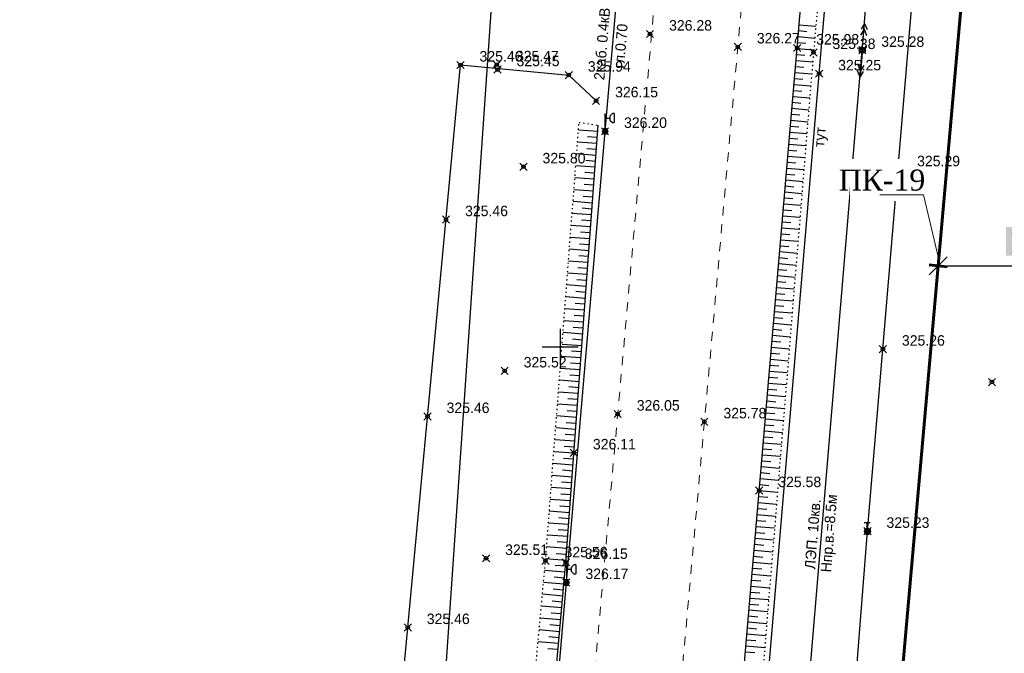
# Model space of a CAD drawing. Header units: metres. Extents: x 703769 to 722343, y 4313031 to 4317457.
# Tile 211 of 256: x 708133 to 708215, y 4314553 to 4314606. Entities that reach past the tile are written whole.
import ezdxf
from ezdxf import colors
from ezdxf.entities.mleader import LeaderData, LeaderLine
from ezdxf.math import Vec2, Vec3

# ---------------------------------------------------------------- set-up
doc = ezdxf.new("R2010")
doc.units = ezdxf.units.M
doc.header["$LTSCALE"] = 0.5
doc.header["$PDMODE"] = 35
doc.header["$PDSIZE"] = 0.3
doc.linetypes.add('Auto_Street_NotBorder_Line_m1', pattern=[3, 1.5, -1.5])
doc.linetypes.add('Контура низ откосов  Штриховая 0.1-0.5 - - - - - - -', pattern=[0.6, 0.1, -0.5])
for name, color, linetype in [('(001) Сетка', 92, 'Continuous'), ('(004) Точки рельефа', 7, 'Continuous'), ('(016) Кабель', 1, 'Continuous'), ('(019) Связь', 3, 'ИК_КАБ_СВЯЗИ'), ('(022) Возд. Линии', 7, 'Continuous'), ('(035) Откосы', 7, 'Continuous'), ('(038) Деревья', 7, 'Continuous'), ('(040) Ограда', 7, 'Continuous')]:
    doc.layers.add(name, color=color, linetype=linetype)
doc.layers.add('AUTO#_ROADS_EXIST_L', color=7, linetype='Continuous', lineweight=15, true_color=0x000000)
doc.layers.add('ВК_В1', color=134, linetype='Continuous', lineweight=40)
doc.styles.add('BM-431', font='txt')
doc.styles.add('D-431', font='txt')
doc.styles.add('Interproekt', font='isocpeur.ttf', dxfattribs={"width": 0.95, "oblique": 15})
doc.styles.add('S', font='txtwr', dxfattribs={"oblique": 15})
doc.styles.get("Standard").update_dxf_attribs({"font": 'times.ttf'})
doc.linetypes.add('ИК_КАБ_СВЯЗИ', pattern='A,4,["o",Standard,S=0.5,R=0,X=0,Y=-0.125],4,-2', length=10)
doc.linetypes.add('ИК_Э_КАБ_ВН', pattern='A,8,-2,["<<",Standard,S=1,R=0,X=0,Y=-0.5],8,[">>",Standard,S=1,R=0,X=-1,Y=-0.5],-2', length=20)
doc.linetypes.add('ИК_Э_КАБ_НН', pattern='A,8,-2,["<",Standard,S=1,R=0,X=0,Y=-0.5],8,[">",Standard,S=1,R=0,X=-0.5,Y=-0.5],-2', length=20)
doc.linetypes.add('ОГРАДА_М_1М', pattern='A,2.5,["о",Standard,S=1,R=0,X=0,Y=-0.35],0.5,["0",Standard,S=0.5,R=0,X=-0.3,Y=-0.25],2.5', length=5.5)
doc.linetypes.add('РЯД_ДЕР_ДО4М', pattern='A,0,[133,ltypeshp.shx,S=0.4,R=0,X=0,Y=0],-3', length=3)
doc.dimstyles.new('300', dxfattribs={"dimtxt": 2, "dimasz": 1.5, "dimexe": 0, "dimexo": 0, "dimgap": 1, "dimtad": 1, "dimzin": 0, "dimdsep": 46, "dimtxsty": 'Standard', "dimblk": 'OBLIQUE', "dimcen": 0, "dimclrd": 1, "dimclre": 1, "dimclrt": 1, "dimadec": 1, "dimazin": 0, "dimtfac": 1, "dimtofl": 0, "dimtmove": 0, "dimatfit": 3, "dimfxl": 3, "dimtfill": 2, "dimtfillclr": 7, "dimtolj": 1, "dimtzin": 0, "dimlwd": 25, "dimlwe": -1, "dimarcsym": 0})

# ---------------------------------------------------------------- blocks, each defined once
blk = doc.blocks.new('strela1')
at = {"layer": '(022) Возд. Линии'}
for p, q in [((-2, 0), (-1.5, 0.25)), ((0, 0), (-2, 0)), ((-2, 0), (-1.5, -0.25)), ((-1.5, 0), (-1, 0.25)), ((-1.5, 0), (-1, -0.25))]:
    blk.add_line(p, q, dxfattribs=at)
blk = doc.blocks.new('strela2')
at = {"layer": '(022) Возд. Линии'}
for p, q in [((0, 0), (2, 0)), ((1.5, 0), (1, 0.25)), ((1.5, 0), (1, -0.25)), ((2, 0), (1.5, 0.25)), ((2, 0), (1.5, -0.25))]:
    blk.add_line(p, q, dxfattribs=at)
blk = doc.blocks.new('STOLB')
at = {"layer": '(022) Возд. Линии'}
blk.add_circle((0, 0), 0.25, dxfattribs=at)
blk = doc.blocks.new('*X145')
at = {"color": 0}
for p, q in [((9.5, 5.08), (10.49, 5.08)), ((9.5, 5.07), (10.49, 5.07)), ((9.5, 5.06), (10.49, 5.06)), ((9.5, 5.05), (10.49, 5.05)), ((9.5, 5.04), (10.49, 5.04)), ((9.5, 5.03), (10.49, 5.03)), ((9.5, 5.02), (10.5, 5.02)), ((9.5, 5.01), (10.5, 5.01)), ((9.5, 5), (10.5, 5)), ((9.5, 4.99), (10.5, 4.99)), ((9.5, 4.98), (10.5, 4.98)), ((9.5, 4.97), (10.5, 4.97)), ((9.5, 4.96), (10.49, 4.96)), ((9.5, 4.95), (10.49, 4.95)), ((9.5, 4.94), (10.49, 4.94)), ((9.5, 4.93), (10.49, 4.93)), ((9.51, 5.12), (10.48, 5.12)), ((9.51, 5.11), (10.48, 5.11)), ((9.51, 5.1), (10.48, 5.1)), ((9.51, 5.09), (10.49, 5.09)), ((9.52, 5.16), (10.47, 5.16)), ((9.52, 5.15), (10.47, 5.15)), ((9.52, 5.14), (10.47, 5.14)), ((9.52, 5.13), (10.48, 5.13)), ((9.53, 5.18), (10.46, 5.18)), ((9.53, 5.17), (10.46, 5.17)), ((9.54, 5.2), (10.45, 5.2)), ((9.54, 5.19), (10.46, 5.19)), ((9.55, 5.22), (10.44, 5.22)), ((9.55, 5.21), (10.45, 5.21)), ((9.56, 5.24), (10.43, 5.24)), ((9.56, 5.23), (10.44, 5.23)), ((9.57, 5.26), (10.42, 5.26)), ((9.57, 5.25), (10.43, 5.25)), ((9.58, 5.27), (10.41, 5.27)), ((9.59, 5.29), (10.4, 5.29)), ((9.59, 5.28), (10.41, 5.28)), ((9.6, 5.3), (10.39, 5.3)), ((9.61, 5.31), (10.38, 5.31)), ((9.62, 5.32), (10.37, 5.32)), ((9.63, 5.33), (10.37, 5.33)), ((9.64, 5.34), (10.36, 5.34)), ((9.65, 5.35), (10.35, 5.35)), ((9.66, 5.36), (10.34, 5.36)), ((9.67, 5.37), (10.32, 5.37)), ((9.68, 5.38), (10.31, 5.38)), ((9.69, 5.39), (10.3, 5.39)), ((9.71, 5.4), (10.29, 5.4)), ((9.72, 5.41), (10.27, 5.41)), ((9.74, 5.42), (10.26, 5.42)), ((9.75, 5.43), (10.24, 5.43)), ((9.77, 5.44), (10.22, 5.44)), ((9.79, 5.45), (10.2, 5.45)), ((9.82, 5.46), (10.18, 5.46)), ((9.85, 5.47), (10.15, 5.47)), ((9.88, 5.48), (10.11, 5.48)), ((9.94, 5.49), (10.05, 5.49)), ((9.5, 4.92), (10.49, 4.92)), ((9.5, 4.91), (10.49, 4.91)), ((9.5, 4.9), (10.49, 4.9)), ((9.51, 4.89), (10.49, 4.89)), ((9.51, 4.88), (10.48, 4.88)), ((9.51, 4.87), (10.48, 4.87)), ((9.51, 4.86), (10.48, 4.86)), ((9.52, 4.85), (10.48, 4.85)), ((9.52, 4.84), (10.47, 4.84)), ((9.52, 4.83), (10.47, 4.83)), ((9.53, 4.82), (10.47, 4.82)), ((9.53, 4.81), (10.46, 4.81)), ((9.53, 4.8), (10.46, 4.8)), ((9.54, 4.79), (10.45, 4.79)), ((9.54, 4.78), (10.45, 4.78)), ((9.55, 4.77), (10.44, 4.77)), ((9.55, 4.76), (10.44, 4.76)), ((9.56, 4.75), (10.43, 4.75)), ((9.56, 4.74), (10.43, 4.74)), ((9.57, 4.73), (10.42, 4.73)), ((9.58, 4.72), (10.41, 4.72)), ((9.58, 4.71), (10.41, 4.71)), ((9.59, 4.7), (10.4, 4.7)), ((9.6, 4.69), (10.39, 4.69)), ((9.61, 4.68), (10.39, 4.68)), ((9.61, 4.67), (10.38, 4.67)), ((9.62, 4.66), (10.37, 4.66)), ((9.63, 4.65), (10.36, 4.65)), ((9.64, 4.64), (10.35, 4.64)), ((9.65, 4.63), (10.34, 4.63)), ((9.66, 4.62), (10.33, 4.62)), ((9.67, 4.61), (10.32, 4.61)), ((9.69, 4.6), (10.31, 4.6)), ((9.7, 4.59), (10.29, 4.59)), ((9.71, 4.58), (10.28, 4.58)), ((9.73, 4.57), (10.26, 4.57)), ((9.75, 4.56), (10.25, 4.56)), ((9.76, 4.55), (10.23, 4.55)), ((9.78, 4.54), (10.21, 4.54)), ((9.81, 4.53), (10.18, 4.53)), ((9.83, 4.52), (10.16, 4.52)), ((9.87, 4.51), (10.12, 4.51)), ((9.91, 4.5), (10.08, 4.5))]:
    blk.add_line(p, q, dxfattribs=at)
blk = doc.blocks.new('I01070')
at = {"color": 0}
blk.add_circle((0.05, 0.03), 0.5, dxfattribs=at)
blk.add_blockref('*X145', (-9.95, -4.96), dxfattribs=at)
blk = doc.blocks.new('I0195')
at = {"layer": '(016) Кабель', "color": 0, "linetype": 'ИК_Э_КАБ_ВН'}
for p, q in [((-0.275, 0.74), (0.225, 0.74)), ((-0.025, 0.24), (-0.025, 0.74))]:
    blk.add_line(p, q, dxfattribs=at)
at = {"layer": '(016) Кабель', "color": 0, "linetype": 'ИК_Э_КАБ_ВН', "xscale": 0.5, "yscale": 0.5, "zscale": 0.5}
blk.add_blockref('I01070', (-0.025, -0.01), dxfattribs=at)
blk = doc.blocks.new('U1111')
for p, q in [((0.1, 0.45), (0.1, 2.95)), ((0.1, 2.2), (0.85, 2.2)), ((1.28934, 2.95), (0.85, 2.51066)), ((0.85, 2.51066), (0.85, 1.88934)), ((0.85, 1.88934), (1.28934, 1.45)), ((1.6, 2.95), (1.28934, 2.95)), ((1.6, 2.95), (1.6, 1.45)), ((0, 0.05), (0.1, 0.05)), ((0, -0.05), (0, 0.05)), ((0.1, 0.05), (0.1, -0.05)), ((1.28934, 1.45), (1.6, 1.45)), ((0.1, -0.05), (0, -0.05))]:
    blk.add_line(p, q)
blk.add_lwpolyline([(0.55, 0), (0.3, 0.433013), (-0.2, 0.433013), (-0.45, 0), (-0.2, -0.433013), (0.3, -0.433013)], close=True)
at = {"color": 4, "style": 'S', "oblique": 15}
blk.add_attdef('Z', (1.142936, -1.391276), '', height=2, dxfattribs=at)
blk = doc.blocks.new('Setka')
at = {"layer": '(001) Сетка'}
for p, q in [((0, 1.5), (0, -1.5)), ((-1.5, 0), (1.5, 0))]:
    blk.add_line(p, q, dxfattribs=at)
blk = doc.blocks.new('*U279')
at = {"color": 1, "lineweight": 60, "flags": 128}
blk.add_lwpolyline([(-0.015, -0.757), (0.015, 0.757)], dxfattribs=at)
blk = doc.blocks.new('*U280')
at = {"color": 0, "linetype": 'ByBlock', "lineweight": -2, "transparency": 16777216, "rotation": 264.9607478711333}
blk.add_blockref('*U279', (708209.972, 4314585.214), dxfattribs=at)
blk = doc.blocks.new('_Dot')
at = {"color": 0, "linetype": 'ByBlock', "lineweight": -2}
blk.add_line((-0.5, 0), (-1, 0), dxfattribs=at)
at = {"color": 0, "linetype": 'ByBlock', "const_width": 0.5}
blk.add_lwpolyline([(-0.25, 0, 1), (0.25, 0, 1)], format="xyb", close=True, dxfattribs=at)
blk = doc.blocks.new('_Oblique')
at = {"color": 0, "linetype": 'ByBlock', "lineweight": -2}
blk.add_line((-0.5, -0.5), (0.5, 0.5), dxfattribs=at)
blk = doc.blocks.new('*D606')
at = {"color": 1, "transparency": 16777216}
for p, q in [((708209.972, 4314585.214), (708209.972, 4314585.209)), ((708228.465, 4314585.214), (708228.465, 4314585.209))]:
    blk.add_line(p, q, dxfattribs=at)
at = {"color": 1, "lineweight": 25, "transparency": 16777216}
blk.add_line((708209.972, 4314585.209), (708228.465, 4314585.209), dxfattribs=at)
at = {"layer": 'Defpoints', "color": 0, "lineweight": 40, "transparency": 16777216}
for p in [(708209.972, 4314585.214), (708228.465, 4314585.214), (708228.465, 4314585.209)]:
    blk.add_point(p, dxfattribs=at)
at = {"color": 1, "lineweight": 25, "transparency": 16777216, "xscale": 1.5, "yscale": 1.5, "zscale": 1.5, "rotation": 180}
blk.add_blockref('_Oblique', (708209.972, 4314585.209), dxfattribs=at)
at = {"color": 1, "lineweight": 25, "transparency": 16777216, "xscale": 1.5, "yscale": 1.5, "zscale": 1.5}
blk.add_blockref('_Oblique', (708228.465, 4314585.209), dxfattribs=at)
at = {"color": 1, "lineweight": 40, "transparency": 16777216, "insert": (708219.218, 4314587.229), "char_height": 2, "attachment_point": 5, "bg_fill": 1, "box_fill_scale": 1.1, "bg_fill_color": 7, "bg_fill_true_color": 16777215, "bg_fill_transparency": 0}
blk.add_mtext('\\A1;18.49', dxfattribs=at)

msp = doc.modelspace()

# ---------------------------------------------------------------- linework, layer by layer
at = {"layer": '(016) Кабель', "linetype": 'ИК_Э_КАБ_НН', "elevation": 325.652, "flags": 128}
msp.add_lwpolyline([(708148.162, 4314184.928), (708151.497, 4314225.638), (708155.946, 4314277.346), (708160.092, 4314325.308), (708165.82, 4314399.254), (708169.045, 4314439.184), (708172.399, 4314480.837), (708175.762, 4314521.367), (708178.982, 4314558.811), (708182.201, 4314596.426), (708185.813, 4314637.091), (708189.128, 4314677.545), (708192.281, 4314716.43), (708195.859, 4314758.023), (708198.741, 4314794.021), (708202.87, 4314842.96), (708206.45, 4314887.572), (708209.623, 4314925.94), (708213.998, 4314964.466), (708217.888, 4315003.776), (708222.285, 4315053.198), (708227.646, 4315118.21), (708230.7, 4315153.26), (708233.599, 4315183.887), (708236.608, 4315219.867), (708239.917, 4315258.483), (708242.964, 4315292.096), (708245.88, 4315324.716), (708249.037, 4315363.449), (708251.639, 4315395.315), (708254.553, 4315428.663), (708258.525, 4315473.098), (708262.105, 4315516.97), (708265.007, 4315550.248), (708267.691, 4315583.251), (708270.438, 4315616.597), (708274.286, 4315657.842), (708277.622, 4315697.97), (708280.245, 4315726.073), (708282.134, 4315747.294), (708285.192, 4315782.765), (708287.519, 4315812.482), (708289.716, 4315837.095), (708292.577, 4315870.499), (708295.609, 4315906.644), (708298.169, 4315937.003), (708301.105, 4315969.327), (708303.908, 4316001.447), (708306.247, 4316027.782), (708309.271, 4316062.456), (708312.329, 4316097.927), (708314.656, 4316127.644), (708316.853, 4316152.257), (708319.714, 4316185.661), (708322.746, 4316221.806), (708325.306, 4316252.165), (708328.242, 4316284.489), (708331.045, 4316316.609), (708331.607, 4316322.941)], dxfattribs=at)
at = {"layer": '(019) Связь', "flags": 128}
for points, elevation in [([(708317.145, 4316324.221), (708301.016, 4316142.912), (708256.741, 4315645.198), (708241.57, 4315465.518), (708189.214, 4314845.558), (708166.334, 4314514.295), (708160.318, 4314448.76), (708146.619, 4314291.453), (708137.034, 4314165.721), (708137.034, 4314165.721), (708137.034, 4314165.721), (708136.895, 4314100.448), (708136.888, 4314097.122)], 324.516), ([(708153.006, 4314105.043), (708156.993, 4314142.734), (708156.993, 4314142.734), (708174.147, 4314200.184), (708174.323, 4314203.958), (708195.362, 4314453.153), (708204.073, 4314563.084), (708218.911, 4314738.478), (708226.164, 4314758.135), (708236.601, 4314958.674), (708237.563, 4314979.166), (708241.532, 4315051.931), (708251.542, 4315144.303), (708253.161, 4315164.518), (708257.428, 4315233.645), (708258.881, 4315245.481), (708269.326, 4315369.847), (708270.394, 4315382.606), (708278.265, 4315465.509), (708280.616, 4315477.921), (708295.324, 4315641.488), (708303.766, 4315706.848), (708303.348, 4315724.234), (708305.187, 4315772.118), (708306.696, 4315783.119), (708308.615, 4315806.312), (708309.889, 4315815.038), (708320.552, 4315934.795), (708321.594, 4315946.168), (708336.888, 4316115.682), (708345.287, 4316227.711), (708346.981, 4316228.783), (708355.083, 4316230.156), (708358.134, 4316229.662)], 325.431)]:
    msp.add_lwpolyline(points, dxfattribs=dict(at, elevation=elevation))
at = {"layer": '(022) Возд. Линии', "elevation": -1.937, "flags": 128}
msp.add_lwpolyline([(708173.508, 4314249.294), (708180.426, 4314321.315), (708187.561, 4314422.215), (708190.623, 4314454.694), (708195.781, 4314509.415), (708203.64, 4314603.19), (708211.44, 4314697.517), (708218.596, 4314783.876), (708219.251, 4314789.291), (708222.239, 4314829.112), (708225.833, 4314872.829), (708227.553, 4314940.171), (708237.806, 4315038.61), (708242.302, 4315088.885), (708248.423, 4315158.844), (708247.859, 4315176.046), (708220.321, 4315178.161)], dxfattribs=at)
at = {"layer": '(035) Откосы'}
for p, q in [((708198.336, 4314604.822, 325.463), (708199.032, 4314604.763, 325.463)), ((708198.378, 4314605.321, 325.463), (708199.772, 4314605.202, 325.463)), ((708198.251, 4314603.826, 325.463), (708198.944, 4314603.767, 325.463)), ((708198.294, 4314604.324, 325.463), (708199.682, 4314604.206, 325.463)), ((708198.209, 4314603.328, 325.463), (708199.592, 4314603.21, 325.463)), ((708198.123, 4314602.332, 325.463), (708199.509, 4314602.214, 325.463)), ((708198.166, 4314602.83, 325.463), (708198.858, 4314602.771, 325.463)), ((708198.038, 4314601.336, 325.463), (708199.428, 4314601.217, 325.463)), ((708198.081, 4314601.834, 325.463), (708198.775, 4314601.775, 325.463)), ((708197.995, 4314600.838, 325.463), (708198.691, 4314600.779, 325.463)), ((708197.91, 4314599.842, 325.463), (708198.608, 4314599.783, 325.463)), ((708197.953, 4314600.34, 325.463), (708199.346, 4314600.221, 325.463)), ((708197.825, 4314598.846, 325.463), (708198.524, 4314598.786, 325.463)), ((708197.867, 4314599.344, 325.463), (708199.265, 4314599.225, 325.463)), ((708197.782, 4314598.348, 325.463), (708199.183, 4314598.228, 325.463)), ((708197.697, 4314597.352, 325.463), (708199.102, 4314597.232, 325.463)), ((708197.74, 4314597.85, 325.463), (708198.441, 4314597.79, 325.463)), ((708179.995, 4314596.553, 325.834), (708181.591, 4314596.435, 325.834)), ((708197.654, 4314596.854, 325.463), (708198.358, 4314596.794, 325.463)), ((708179.919, 4314595.56, 325.834), (708181.518, 4314595.442, 325.834)), ((708180.756, 4314595.998, 325.834), (708181.554, 4314595.939, 325.834)), ((708197.569, 4314595.858, 325.463), (708198.274, 4314595.798, 325.463)), ((708197.612, 4314596.356, 325.463), (708199.02, 4314596.236, 325.463)), ((708180.681, 4314595.005, 325.834), (708181.481, 4314594.945, 325.834)), ((708197.484, 4314594.862, 325.463), (708198.191, 4314594.802, 325.463)), ((708197.526, 4314595.36, 325.463), (708198.939, 4314595.239, 325.463)), ((708179.843, 4314594.567, 325.834), (708181.444, 4314594.449, 325.834)), ((708180.606, 4314594.012, 325.834), (708181.407, 4314593.952, 325.834)), ((708197.441, 4314594.364, 325.463), (708198.857, 4314594.243, 325.463)), ((708179.766, 4314593.574, 325.834), (708181.371, 4314593.456, 325.834)), ((708197.356, 4314593.368, 325.463), (708198.776, 4314593.247, 325.463)), ((708197.398, 4314593.866, 325.463), (708198.108, 4314593.805, 325.463)), ((708179.69, 4314592.581, 325.834), (708181.297, 4314592.462, 325.834)), ((708180.531, 4314593.018, 325.834), (708181.334, 4314592.959, 325.834)), ((708197.271, 4314592.372, 325.463), (708198.694, 4314592.25, 325.463)), ((708197.313, 4314592.87, 325.463), (708198.024, 4314592.809, 325.463)), ((708179.614, 4314591.588, 325.834), (708181.224, 4314591.469, 325.834)), ((708180.456, 4314592.025, 325.834), (708181.26, 4314591.966, 325.834)), ((708197.228, 4314591.874, 325.463), (708197.941, 4314591.813, 325.463)), ((708180.382, 4314591.032, 325.834), (708181.187, 4314590.973, 325.834)), ((708197.143, 4314590.878, 325.463), (708197.857, 4314590.817, 325.463)), ((708197.185, 4314591.376, 325.463), (708198.613, 4314591.254, 325.463)), ((708179.538, 4314590.595, 325.834), (708181.15, 4314590.476, 325.834)), ((708180.307, 4314590.039, 325.834), (708181.113, 4314589.979, 325.834)), ((708197.057, 4314589.882, 325.463), (708197.774, 4314589.821, 325.463)), ((708197.1, 4314590.38, 325.463), (708198.531, 4314590.258, 325.463)), ((708179.462, 4314589.602, 325.834), (708181.077, 4314589.483, 325.834)), ((708180.232, 4314589.046, 325.834), (708181.04, 4314588.986, 325.834)), ((708197.015, 4314589.384, 325.463), (708198.45, 4314589.261, 325.463)), ((708179.386, 4314588.609, 325.834), (708181.003, 4314588.49, 325.834)), ((708196.929, 4314588.388, 325.463), (708198.368, 4314588.265, 325.463)), ((708196.972, 4314588.886, 325.463), (708197.691, 4314588.825, 325.463)), ((708179.31, 4314587.616, 325.834), (708180.93, 4314587.496, 325.834)), ((708180.157, 4314588.053, 325.834), (708180.966, 4314587.993, 325.834)), ((708196.844, 4314587.392, 325.463), (708198.287, 4314587.268, 325.463)), ((708196.887, 4314587.89, 325.463), (708197.607, 4314587.828, 325.463)), ((708179.234, 4314586.623, 325.834), (708180.856, 4314586.503, 325.834)), ((708180.082, 4314587.06, 325.834), (708180.893, 4314587, 325.834)), ((708196.802, 4314586.894, 325.463), (708197.524, 4314586.832, 325.463)), ((708180.008, 4314586.067, 325.834), (708180.819, 4314586.007, 325.834)), ((708196.716, 4314585.898, 325.463), (708197.44, 4314585.836, 325.463)), ((708196.759, 4314586.396, 325.463), (708198.205, 4314586.272, 325.463)), ((708179.158, 4314585.63, 325.834), (708180.783, 4314585.51, 325.834)), ((708179.933, 4314585.074, 325.834), (708180.746, 4314585.013, 325.834)), ((708196.631, 4314584.902, 325.463), (708197.357, 4314584.84, 325.463)), ((708196.674, 4314585.4, 325.463), (708198.124, 4314585.276, 325.463)), ((708179.082, 4314584.637, 325.834), (708180.709, 4314584.517, 325.834)), ((708179.858, 4314584.081, 325.834), (708180.672, 4314584.02, 325.834)), ((708196.588, 4314584.404, 325.463), (708198.042, 4314584.279, 325.463)), ((708179.006, 4314583.644, 325.834), (708180.636, 4314583.524, 325.834)), ((708196.503, 4314583.408, 325.463), (708197.961, 4314583.283, 325.463)), ((708196.546, 4314583.906, 325.463), (708197.274, 4314583.844, 325.463)), ((708178.93, 4314582.651, 325.834), (708180.562, 4314582.53, 325.834)), ((708179.783, 4314583.087, 325.834), (708180.599, 4314583.027, 325.834)), ((708196.46, 4314582.91, 325.463), (708197.19, 4314582.847, 325.463)), ((708178.854, 4314581.658, 325.834), (708180.489, 4314581.537, 325.834)), ((708179.708, 4314582.094, 325.834), (708180.525, 4314582.034, 325.834)), ((708196.375, 4314581.914, 325.463), (708197.107, 4314581.851, 325.463)), ((708196.418, 4314582.412, 325.463), (708197.88, 4314582.287, 325.463)), ((708179.634, 4314581.101, 325.834), (708180.452, 4314581.041, 325.834)), ((708196.29, 4314580.918, 325.463), (708197.024, 4314580.855, 325.463)), ((708196.332, 4314581.416, 325.463), (708197.798, 4314581.29, 325.463)), ((708178.778, 4314580.665, 325.834), (708180.415, 4314580.544, 325.834)), ((708179.559, 4314580.108, 325.834), (708180.378, 4314580.047, 325.834)), ((708196.247, 4314580.42, 325.463), (708197.717, 4314580.294, 325.463)), ((708178.701, 4314579.672, 325.834), (708180.342, 4314579.551, 325.834)), ((708196.162, 4314579.424, 325.463), (708197.635, 4314579.298, 325.463)), ((708196.205, 4314579.922, 325.463), (708196.94, 4314579.859, 325.463)), ((708178.625, 4314578.679, 325.834), (708180.268, 4314578.558, 325.834)), ((708179.484, 4314579.115, 325.834), (708180.305, 4314579.054, 325.834)), ((708196.077, 4314578.428, 325.463), (708197.554, 4314578.301, 325.463)), ((708196.119, 4314578.926, 325.463), (708196.857, 4314578.863, 325.463)), ((708178.549, 4314577.686, 325.834), (708180.195, 4314577.564, 325.834)), ((708179.409, 4314578.122, 325.834), (708180.231, 4314578.061, 325.834)), ((708196.034, 4314577.93, 325.463), (708196.773, 4314577.866, 325.463)), ((708178.473, 4314576.693, 325.834), (708180.121, 4314576.571, 325.834)), ((708179.335, 4314577.129, 325.834), (708180.158, 4314577.068, 325.834)), ((708195.949, 4314576.934, 325.463), (708196.69, 4314576.87, 325.463)), ((708195.991, 4314577.432, 325.463), (708197.472, 4314577.305, 325.463)), ((708179.26, 4314576.136, 325.834), (708180.084, 4314576.075, 325.834)), ((708195.863, 4314575.938, 325.463), (708196.607, 4314575.874, 325.463)), ((708195.906, 4314576.436, 325.463), (708197.391, 4314576.309, 325.463)), ((708178.397, 4314575.7, 325.834), (708180.048, 4314575.578, 325.834)), ((708179.185, 4314575.143, 325.834), (708180.011, 4314575.081, 325.834)), ((708195.821, 4314575.44, 325.463), (708197.309, 4314575.312, 325.463)), ((708178.321, 4314574.707, 325.834), (708179.974, 4314574.585, 325.834)), ((708195.736, 4314574.444, 325.463), (708197.228, 4314574.316, 325.463)), ((708195.778, 4314574.942, 325.463), (708196.523, 4314574.878, 325.463)), ((708178.245, 4314573.714, 325.834), (708179.901, 4314573.592, 325.834)), ((708179.11, 4314574.149, 325.834), (708179.937, 4314574.088, 325.834)), ((708195.65, 4314573.448, 325.463), (708197.146, 4314573.32, 325.463)), ((708195.693, 4314573.946, 325.463), (708196.44, 4314573.882, 325.463)), ((708178.169, 4314572.721, 325.834), (708179.827, 4314572.598, 325.834)), ((708179.035, 4314573.156, 325.834), (708179.864, 4314573.095, 325.834)), ((708195.608, 4314572.95, 325.463), (708196.357, 4314572.886, 325.463)), ((708178.961, 4314572.163, 325.834), (708179.79, 4314572.102, 325.834)), ((708195.522, 4314571.954, 325.463), (708196.273, 4314571.889, 325.463)), ((708195.565, 4314572.452, 325.463), (708197.065, 4314572.323, 325.463)), ((708178.093, 4314571.728, 325.834), (708179.754, 4314571.605, 325.834)), ((708178.886, 4314571.17, 325.834), (708179.717, 4314571.109, 325.834)), ((708195.437, 4314570.958, 325.463), (708196.19, 4314570.893, 325.463)), ((708195.48, 4314571.456, 325.463), (708196.983, 4314571.327, 325.463)), ((708178.017, 4314570.735, 325.834), (708179.68, 4314570.612, 325.834)), ((708178.811, 4314570.177, 325.834), (708179.643, 4314570.115, 325.834)), ((708195.394, 4314570.46, 325.463), (708196.902, 4314570.331, 325.463)), ((708177.941, 4314569.742, 325.834), (708179.607, 4314569.619, 325.834)), ((708195.309, 4314569.464, 325.463), (708196.82, 4314569.334, 325.463)), ((708195.352, 4314569.962, 325.463), (708196.106, 4314569.897, 325.463)), ((708177.865, 4314568.749, 325.834), (708179.533, 4314568.626, 325.834)), ((708178.736, 4314569.184, 325.834), (708179.57, 4314569.122, 325.834)), ((708195.267, 4314568.966, 325.463), (708196.023, 4314568.901, 325.463)), ((708177.789, 4314567.756, 325.834), (708179.46, 4314567.632, 325.834)), ((708178.661, 4314568.191, 325.834), (708179.496, 4314568.129, 325.834)), ((708195.181, 4314567.97, 325.463), (708195.94, 4314567.905, 325.463)), ((708195.224, 4314568.468, 325.463), (708196.739, 4314568.338, 325.463)), ((708178.587, 4314567.198, 325.834), (708179.423, 4314567.136, 325.834)), ((708195.096, 4314566.974, 325.463), (708195.856, 4314566.908, 325.463)), ((708195.139, 4314567.472, 325.463), (708196.657, 4314567.342, 325.463)), ((708177.713, 4314566.763, 325.834), (708179.386, 4314566.639, 325.834)), ((708178.512, 4314566.205, 325.834), (708179.349, 4314566.143, 325.834)), ((708195.053, 4314566.476, 325.463), (708196.576, 4314566.345, 325.463)), ((708177.636, 4314565.77, 325.834), (708179.313, 4314565.646, 325.834)), ((708178.437, 4314565.212, 325.834), (708179.276, 4314565.149, 325.834)), ((708194.968, 4314565.479, 325.463), (708196.494, 4314565.349, 325.463)), ((708195.011, 4314565.977, 325.463), (708195.773, 4314565.912, 325.463)), ((708177.56, 4314564.777, 325.834), (708179.239, 4314564.653, 325.834)), ((708194.883, 4314564.483, 325.463), (708196.413, 4314564.352, 325.463)), ((708194.925, 4314564.981, 325.463), (708195.689, 4314564.916, 325.463)), ((708177.484, 4314563.784, 325.834), (708179.166, 4314563.66, 325.834)), ((708178.362, 4314564.218, 325.834), (708179.202, 4314564.156, 325.834)), ((708194.84, 4314563.985, 325.463), (708195.606, 4314563.92, 325.463)), ((708177.408, 4314562.791, 325.834), (708179.092, 4314562.666, 325.834)), ((708178.288, 4314563.225, 325.834), (708179.129, 4314563.163, 325.834)), ((708194.755, 4314562.989, 325.463), (708195.523, 4314562.924, 325.463)), ((708194.797, 4314563.487, 325.463), (708196.331, 4314563.356, 325.463)), ((708178.213, 4314562.232, 325.834), (708179.055, 4314562.17, 325.834)), ((708194.67, 4314561.993, 325.463), (708195.439, 4314561.927, 325.463)), ((708194.712, 4314562.491, 325.463), (708196.25, 4314562.36, 325.463)), ((708177.332, 4314561.798, 325.834), (708179.019, 4314561.673, 325.834)), ((708178.138, 4314561.239, 325.834), (708178.982, 4314561.177, 325.834)), ((708194.627, 4314561.495, 325.463), (708196.168, 4314561.363, 325.463)), ((708177.256, 4314560.805, 325.834), (708178.945, 4314560.68, 325.834)), ((708194.542, 4314560.499, 325.463), (708196.087, 4314560.367, 325.463)), ((708194.584, 4314560.997, 325.463), (708195.356, 4314560.931, 325.463)), ((708177.17, 4314559.839, 325.834), (708178.859, 4314559.688, 325.834)), ((708178.06, 4314560.259, 325.834), (708178.904, 4314560.184, 325.834)), ((708194.456, 4314559.503, 325.463), (708196.005, 4314559.371, 325.463)), ((708194.499, 4314560.001, 325.463), (708195.273, 4314559.935, 325.463)), ((708177.08, 4314558.847, 325.834), (708178.771, 4314558.696, 325.834)), ((708177.97, 4314559.267, 325.834), (708178.815, 4314559.192, 325.834)), ((708194.414, 4314559.005, 325.463), (708195.189, 4314558.939, 325.463)), ((708176.989, 4314557.855, 325.834), (708178.682, 4314557.704, 325.834)), ((708177.88, 4314558.275, 325.834), (708178.727, 4314558.2, 325.834)), ((708194.328, 4314558.009, 325.463), (708195.106, 4314557.943, 325.463)), ((708194.371, 4314558.507, 325.463), (708195.924, 4314558.374, 325.463)), ((708177.791, 4314557.284, 325.834), (708178.638, 4314557.208, 325.834)), ((708194.243, 4314557.013, 325.463), (708195.022, 4314556.947, 325.463)), ((708194.286, 4314557.511, 325.463), (708195.842, 4314557.378, 325.463)), ((708176.898, 4314556.863, 325.834), (708178.594, 4314556.712, 325.834)), ((708177.701, 4314556.292, 325.834), (708178.549, 4314556.216, 325.834)), ((708194.201, 4314556.515, 325.463), (708195.761, 4314556.382, 325.463)), ((708176.807, 4314555.872, 325.834), (708178.505, 4314555.72, 325.834)), ((708194.115, 4314555.519, 325.463), (708195.679, 4314555.385, 325.463)), ((708194.158, 4314556.017, 325.463), (708194.939, 4314555.95, 325.463)), ((708176.717, 4314554.88, 325.834), (708178.417, 4314554.728, 325.834)), ((708177.611, 4314555.3, 325.834), (708178.461, 4314555.224, 325.834)), ((708194.073, 4314555.021, 325.463), (708194.856, 4314554.954, 325.463)), ((708176.626, 4314553.888, 325.834), (708178.328, 4314553.736, 325.834)), ((708177.522, 4314554.308, 325.834), (708178.372, 4314554.232, 325.834)), ((708193.987, 4314554.025, 325.463), (708194.772, 4314553.958, 325.463)), ((708194.03, 4314554.523, 325.463), (708195.598, 4314554.389, 325.463)), ((708177.432, 4314553.316, 325.834), (708178.284, 4314553.24, 325.834)), ((708193.902, 4314553.029, 325.463), (708194.689, 4314552.962, 325.463)), ((708193.945, 4314553.527, 325.463), (708195.516, 4314553.393, 325.463))]:
    msp.add_line(p, q, dxfattribs=at)
at = {"layer": '(035) Откосы', "flags": 128}
for points, elevation in [([(708185.743, 4314462.929), (708190.187, 4314509.638), (708198.213, 4314603.38), (708206.311, 4314698.35), (708209.342, 4314738.853), (708210.74, 4314740.255), (708212.726, 4314761.863), (708240.187, 4314759.073), (708240.069, 4314757.906)], 325.463), ([(708175.628, 4314523.481), (708178.931, 4314560.491), (708181.628, 4314596.932)], 325.834)]:
    msp.add_lwpolyline(points, dxfattribs=dict(at, elevation=elevation))
at = {"layer": '(035) Откосы', "linetype": 'Контура низ откосов  Штриховая 0.1-0.5 - - - - - - -'}
for points, elevation in [([(708240.069, 4314757.906), (708214.032, 4314760.27), (708212.162, 4314739.897), (708210.323, 4314738.19), (708208.146, 4314698.065), (708199.574, 4314603.006), (708191.911, 4314509.307), (708187.034, 4314463.136)], 325.942), ([(708175.628, 4314523.481), (708173.865, 4314523.72), (708177.242, 4314560.621), (708180.042, 4314597.176), (708181.628, 4314596.932)], 325.834)]:
    msp.add_lwpolyline(points, dxfattribs=dict(at, elevation=elevation))
at = {"layer": '(038) Деревья', "color": 0, "linetype": 'РЯД_ДЕР_ДО4М', "elevation": 325.162, "flags": 128}
msp.add_lwpolyline([(708187.716, 4314460.325), (708192.266, 4314509.144), (708200.044, 4314601.231), (708208.205, 4314696.413), (708210.687, 4314737.495)], dxfattribs=at)
at = {"layer": '(040) Ограда', "linetype": 'ОГРАДА_М_1М', "elevation": 325.443, "flags": 128}
msp.add_lwpolyline([(708149.67, 4314509.247), (708161.368, 4314508.151), (708170.16, 4314601.963), (708179.184, 4314601.117), (708181.456, 4314598.976)], dxfattribs=at)
at = {"color": 7, "lineweight": 60, "flags": 128}
msp.add_lwpolyline([(708240.115, 4314986.119), (708237.465, 4314926.667), (708235.809, 4314899.895), (708234.498, 4314869.618), (708230.06, 4314781.67), (708228.958, 4314757.378), (708223.359, 4314737.037), (708204.558, 4314523.813), (708196.059, 4314424.814), (708184.899, 4314294.752), (708174.557, 4314166.154), (708168.436, 4314154.821), (708168.436, 4314154.821), (708086.138, 4314125.895), (708037.269, 4314109.069), (708002.488, 4314098.284), (708002.488, 4314098.284), (707913.651, 4314069.236), (707865.757, 4314055.085), (707817.896, 4314040.633), (707721.771, 4314013.098), (707673.615, 4313999.646), (707633.375, 4313988.405), (707625.006, 4314019.638)], dxfattribs=at)
at = {"color": 0, "linetype": 'ByBlock', "lineweight": -2, "transparency": 16777216}
for p in [(708185.954, 4314604.541, 326.283), (708193.27, 4314603.47, 326.271), (708198.213, 4314603.38, 325.982), (708199.574, 4314603.006, 325.382), (708203.64, 4314603.19, 325.28), (708170.16, 4314601.963, 325.464), (708173.187, 4314601.983, 325.469), (708173.248, 4314601.578, 325.45), (708179.184, 4314601.117, 325.936), (708200.044, 4314601.231, 325.248), (708181.456, 4314598.976, 326.151), (708182.201, 4314596.426, 326.197), (708175.409, 4314593.471, 325.798), (708206.623, 4314593.23, 325.293), (708168.952, 4314589.068, 325.462), (708205.357, 4314578.267, 325.264), (708173.838, 4314576.458, 325.516), (708214.445, 4314575.52, 325.337), (708167.413, 4314572.653, 325.459), (708183.261, 4314572.855, 326.048), (708190.482, 4314572.211, 325.778), (708179.607, 4314569.619, 326.108), (708195.053, 4314566.476, 325.583), (708204.073, 4314563.084, 325.234), (708172.291, 4314560.821, 325.512), (708177.242, 4314560.621, 325.558), (708178.931, 4314560.491, 326.15), (708178.982, 4314558.811, 326.173), (708165.764, 4314555.057, 325.456)]:
    msp.add_point(p, dxfattribs=at)
at = {"layer": 'AUTO#_ROADS_EXIST_L', "linetype": 'Auto_Street_NotBorder_Line_m1', "lineweight": 15, "elevation": -0.295, "flags": 128}
for points in [[(708246.484, 4314741.865), (708247.734, 4314756.775), (708240.738, 4314759.979), (708207.258, 4314762.751), (708201.122, 4314692.908), (708193.27, 4314603.47), (708184.949, 4314510.163), (708181.081, 4314459.486), (708224.126, 4314459.052)], [(708161.69, 4314648.819), (708180.239, 4314646.39), (708185.349, 4314644.645), (708187.813, 4314642.66), (708189.272, 4314640.828), (708186.048, 4314604.109), (708177.724, 4314510.761), (708174.011, 4314462.126), (708145.993, 4314464.382)]]:
    msp.add_lwpolyline(points, dxfattribs=at)

# ---------------------------------------------------------------- block references
at = {"layer": '(001) Сетка'}
msp.add_blockref('Setka', (708178.465, 4314578.456), dxfattribs=at)
at = {"layer": '(019) Связь', "color": 0}
msp.add_blockref('I0195', (708204.073, 4314563.069, 324.939), dxfattribs=at)
at = {"layer": '(022) Возд. Линии', "rotation": 85.27290578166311}
for name, p in [('strela2', (708203.661, 4314603.439, -1.937)), ('strela1', (708203.619, 4314602.939, -1.937))]:
    msp.add_blockref(name, p, dxfattribs=at)
at = {"layer": '(022) Возд. Линии'}
msp.add_blockref('STOLB', (708203.64, 4314603.19, -1.937), dxfattribs=at)
at = {"layer": '(022) Возд. Линии', "xscale": 0.5, "yscale": 0.5, "zscale": 0.5}
for p in [(708182.176, 4314596.426, 325.652), (708178.957, 4314558.811, 325.652)]:
    msp.add_blockref('U1111', p, dxfattribs=at)
at = {"color": 36, "lineweight": 60}
msp.add_blockref('*U280', (0, 0), dxfattribs=at)

# ---------------------------------------------------------------- texts
at = {"layer": '(004) Точки рельефа', "style": 'D-431'}
for s, p in [('326.28', (708187.54, 4314604.826, 326.283)), ('326.27', (708194.856, 4314603.755, 326.271)), ('325.98', (708199.799, 4314603.664, 325.982)), ('325.38', (708201.16, 4314603.289, 325.382)), ('325.28', (708205.226, 4314603.473, 325.28)), ('325.46', (708171.746, 4314602.248, 325.464)), ('325.47', (708174.773, 4314602.264, 325.469)), ('325.45', (708174.834, 4314601.859, 325.45)), ('325.94', (708180.77, 4314601.401, 325.936)), ('325.25', (708201.63, 4314601.512, 325.248)), ('326.15', (708183.042, 4314599.261, 326.151)), ('326.20', (708183.787, 4314596.711, 326.197)), ('325.80', (708176.995, 4314593.754, 325.798)), ('325.29', (708208.209, 4314593.514, 325.293)), ('325.46', (708170.538, 4314589.354, 325.462)), ('325.26', (708206.944, 4314578.553, 325.264)), ('325.52', (708175.424, 4314576.739, 325.516)), ('325.46', (708168.999, 4314572.938, 325.459)), ('326.05', (708184.847, 4314573.141, 326.048)), ('325.78', (708192.068, 4314572.494, 325.778)), ('326.11', (708181.193, 4314569.904, 326.108)), ('325.58', (708196.639, 4314566.759, 325.583)), ('325.23', (708205.659, 4314563.365, 325.234)), ('325.51', (708173.878, 4314561.103, 325.512)), ('325.56', (708178.828, 4314560.906, 325.558)), ('326.15', (708180.517, 4314560.776, 326.15)), ('326.17', (708180.568, 4314559.096, 326.173)), ('325.46', (708167.35, 4314555.342, 325.456))]:
    msp.add_text(s, height=0.875, dxfattribs=at).set_placement(p)
at = {"layer": '(016) Кабель', "color": 0, "linetype": 'Continuous', "style": 'D-431'}
for s, p in [('2каб. 0.4кВ', (708182.142, 4314600.669, -0.295)), ('гл.0.70', (708183.791, 4314601.657, -0.295))]:
    msp.add_text(s, height=0.875, rotation=85.31674, dxfattribs=at).set_placement(p)
at = {"layer": '(022) Возд. Линии', "style": 'BM-431'}
msp.add_text('Hпр.в.=8.5м', height=0.875, rotation=85.43168, dxfattribs=at).set_placement((708201.036, 4314559.629, -1.937))
at = {"layer": '(022) Возд. Линии', "insert": (708198.835, 4314559.957, -1.937), "char_height": 0.875, "attachment_point": 1, "rotation": 85.43168, "style": 'BM-431'}
msp.add_mtext('ЛЭП. 10кв.', dxfattribs=at)
at = {"layer": '(038) Деревья', "color": 0, "linetype": 'ByBlock', "style": 'BM-431'}
msp.add_text('тут', height=0.875, rotation=84.83422, dxfattribs=at).set_placement((708200.455, 4314595.086, -0.295))

# ---------------------------------------------------------------- next in the draw order: leaders
at = {"layer": 'ВК_В1', "color": 7, "lineweight": 13}
ml = msp.add_multileader_mtext('Standard', dxfattribs=at)
ml.set_content('{\\fTimes New Roman|b0|i0|c204|p18;\\Q0;\\W1;ПК-\\fTimes New Roman|b0|i0|c0|p18;19}', color=7, style='Interproekt')
ml.set_leader_properties(color=256, linetype='Continuous', lineweight=13)
ml.set_arrow_properties(name='DOT')
ml.build(insert=Vec2(0, 0))
ml.multileader.update_dxf_attribs({"text_left_attachment_type": 6, "text_right_attachment_type": 6, "dogleg_length": 0, "arrow_head_size": 0.00144})
ctx = ml.context
ctx.base_point, ctx.char_height, ctx.arrow_head_size, ctx.landing_gap_size, ctx.plane_origin = Vec3(708201.852, 4314591.139), 1.75, 0.00144, 0.0008, Vec3(709073.175, 4314631.902)
ctx.left_attachment, ctx.right_attachment, ctx.text_align_type = 6, 6, 1
notes = []
notes.append((ctx, [(1, (1, 1, 0), (708208.73, 4314591.139), (-1, 0), 0, [(0, [(708210.019, 4314585.748)], 0, [])])]))
ctx.mtext.insert, ctx.mtext.rotation, ctx.mtext.width, ctx.mtext.alignment, ctx.mtext.flow_direction = Vec3(708205.291, 4314593.239), 6.283185, 3.59135, 2, 5
ctx.mtext.has_bg_fill, ctx.mtext.bg_color, ctx.mtext.bg_scale_factor, ctx.mtext.bg_transparency, ctx.mtext.use_window_bg_color = 1, -1027028792, 1.5, 0, 1
for ctx, leaders in notes:
    for number, flags, end, landing, length, lines in leaders:
        leader = LeaderData()
        leader.index, (leader.has_last_leader_line, leader.has_dogleg_vector, leader.attachment_direction) = number, flags
        leader.last_leader_point, leader.dogleg_vector, leader.dogleg_length = Vec3(end), Vec3(landing), length
        for number, points, colour, breaks in lines:
            line = LeaderLine()
            line.index, line.vertices, line.color, line.breaks = number, Vec3.list(points), colors.encode_raw_color(colour), breaks
            leader.lines.append(line)
        ctx.leaders.append(leader)

# ---------------------------------------------------------------- next in the draw order: dimensions: what is measured, and where the dimension line sits
at = {"color": 1, "lineweight": 40}
dim = msp.add_aligned_dim(p1=(708209.972, 4314585.214), p2=(708228.465, 4314585.214), distance=-0.006, dimstyle='300', dxfattribs=at)
dim.commit()
dim.dimension.update_dxf_attribs({"geometry": '*D606', "text_midpoint": (708219.218, 4314587.229)})

doc.saveas('drawing.dxf')
